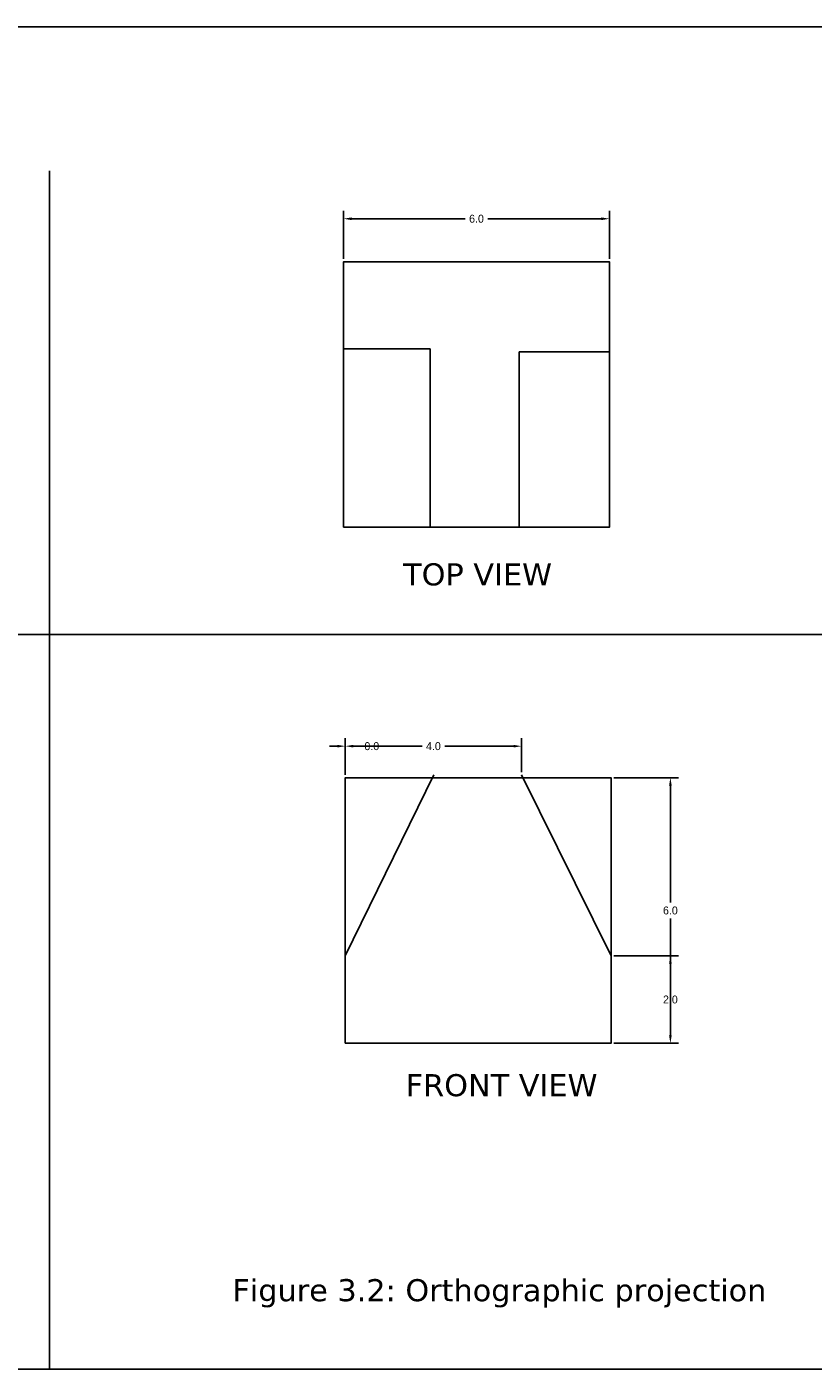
# Model space of a CAD drawing. Header units: millimetres. Extents: x 110 to 309, y -2 to 66.
# Tile 8 of 14: x 199 to 217, y 36 to 66. Entities that reach past the tile are written whole.
import ezdxf

# ---------------------------------------------------------------- set-up
doc = ezdxf.new("R2010")
doc.units = ezdxf.units.MM
doc.header["$MEASUREMENT"] = 0
doc.dimstyles.get("Standard").update_dxf_attribs({"dimtxt": 0.18, "dimasz": 0.18, "dimexe": 0.18, "dimexo": 0.0625, "dimgap": 0.09, "dimtad": 0, "dimtih": 1, "dimtoh": 1, "dimdec": 1, "dimzin": 0, "dimdsep": 46, "dimtxsty": 'Standard', "dimcen": 0.09, "dimadec": 0, "dimazin": 0, "dimtfac": 1, "dimtdec": 1, "dimtofl": 0, "dimtmove": 0, "dimatfit": 3, "dimfxl": 1, "dimtolj": 1, "dimtzin": 0, "dimarcsym": 0})

# ---------------------------------------------------------------- blocks, each defined once
blk = doc.blocks.new('*D43')
at = {"color": 0, "lineweight": -2}
for p, q in [((206.342, 61.093), (206.342, 62.184)), ((212.366, 61.093), (212.366, 62.184)), ((206.522, 62.004), (209.099, 62.004)), ((212.186, 62.004), (209.609, 62.004))]:
    blk.add_line(p, q, dxfattribs=at)
at = {"color": 0, "lineweight": 25}
for points in [[(206.522, 62.034), (206.522, 61.974), (206.342, 62.004)], [(212.186, 62.034), (212.186, 61.974), (212.366, 62.004)]]:
    blk.add_solid(points, dxfattribs=at)
at = {"layer": 'Defpoints', "color": 0, "lineweight": 25}
for p in [(212.366, 62.004), (206.342, 61.03), (212.366, 61.03)]:
    blk.add_point(p, dxfattribs=at)
at = {"color": 0, "lineweight": 25, "insert": (209.354, 62.004), "char_height": 0.18, "attachment_point": 5}
blk.add_mtext('\\A1;6.0', dxfattribs=at)
blk = doc.blocks.new('*D45')
at = {"color": 0, "lineweight": -2}
for p, q in [((206.382, 49.402), (206.382, 50.234)), ((210.374, 49.465), (210.374, 50.234)), ((206.562, 50.054), (208.123, 50.054)), ((210.194, 50.054), (208.633, 50.054))]:
    blk.add_line(p, q, dxfattribs=at)
at = {"color": 0, "lineweight": 25}
for points in [[(206.562, 50.084), (206.562, 50.024), (206.382, 50.054)], [(210.194, 50.084), (210.194, 50.024), (210.374, 50.054)]]:
    blk.add_solid(points, dxfattribs=at)
at = {"layer": 'Defpoints', "color": 0, "lineweight": 25}
for p in [(206.382, 50.054), (206.382, 49.34), (210.374, 49.402)]:
    blk.add_point(p, dxfattribs=at)
at = {"color": 0, "lineweight": 25, "insert": (208.378, 50.054), "char_height": 0.18, "attachment_point": 5}
blk.add_mtext('\\A1;4.0', dxfattribs=at)
blk = doc.blocks.new('*D46')
at = {"color": 0, "lineweight": -2}
for p, q in [((206.382, 49.402), (206.382, 50.234)), ((206.382, 49.402), (206.382, 50.234)), ((206.202, 50.054), (206.022, 50.054)), ((206.562, 50.054), (206.742, 50.054))]:
    blk.add_line(p, q, dxfattribs=at)
at = {"color": 0, "lineweight": 25}
for points in [[(206.202, 50.084), (206.202, 50.024), (206.382, 50.054)], [(206.562, 50.084), (206.562, 50.024), (206.382, 50.054)]]:
    blk.add_solid(points, dxfattribs=at)
at = {"layer": 'Defpoints', "color": 0, "lineweight": 25}
for p in [(206.382, 50.054), (206.382, 49.34), (206.382, 49.34)]:
    blk.add_point(p, dxfattribs=at)
at = {"color": 0, "lineweight": 25, "insert": (206.982, 50.054), "char_height": 0.18, "attachment_point": 5}
blk.add_mtext('\\A1;0.0', dxfattribs=at)
blk = doc.blocks.new('*D47')
at = {"color": 0, "lineweight": -2}
for p, q in [((212.468, 49.34), (213.927, 49.34)), ((213.747, 49.16), (213.747, 46.511)), ((213.747, 43.502), (213.747, 46.151)), ((212.468, 43.322), (213.927, 43.322))]:
    blk.add_line(p, q, dxfattribs=at)
at = {"color": 0, "lineweight": 25}
for points in [[(213.717, 49.16), (213.777, 49.16), (213.747, 49.34)], [(213.717, 43.502), (213.777, 43.502), (213.747, 43.322)]]:
    blk.add_solid(points, dxfattribs=at)
at = {"layer": 'Defpoints', "color": 0, "lineweight": 25}
for p in [(212.405, 49.34), (212.405, 43.322), (213.747, 43.322)]:
    blk.add_point(p, dxfattribs=at)
at = {"color": 0, "lineweight": 25, "insert": (213.747, 46.331), "char_height": 0.18, "attachment_point": 5}
blk.add_mtext('\\A1;6.0', dxfattribs=at)
blk = doc.blocks.new('*D48')
at = {"color": 0, "lineweight": -2}
for p, q in [((212.468, 45.306), (213.927, 45.306)), ((213.747, 45.126), (213.747, 44.494)), ((213.747, 43.502), (213.747, 44.134)), ((212.468, 43.322), (213.927, 43.322))]:
    blk.add_line(p, q, dxfattribs=at)
at = {"color": 0, "lineweight": 25}
for points in [[(213.717, 45.126), (213.777, 45.126), (213.747, 45.306)], [(213.717, 43.502), (213.777, 43.502), (213.747, 43.322)]]:
    blk.add_solid(points, dxfattribs=at)
at = {"layer": 'Defpoints', "color": 0, "lineweight": 25}
for p in [(212.405, 45.306), (213.747, 45.306), (212.405, 43.322)]:
    blk.add_point(p, dxfattribs=at)
at = {"color": 0, "lineweight": 25, "insert": (213.747, 44.314), "char_height": 0.18, "attachment_point": 5}
blk.add_mtext('\\A1;2.0', dxfattribs=at)

msp = doc.modelspace()

# ---------------------------------------------------------------- linework, layer by layer
at = {"lineweight": 25}
for p, q in [((245.376, 66.351), (173.069, 66.351)), ((199.681, 63.087), (199.681, 35.94)), ((208.303, 59.06), (206.342, 59.06)), ((208.303, 55.013), (208.303, 59.06)), ((210.323, 55.013), (210.323, 58.992)), ((210.323, 58.992), (212.366, 58.992)), ((173.385, 52.583), (245.376, 52.583)), ((208.39, 49.402), (206.382, 45.306)), ((212.405, 45.306), (210.374, 49.402)), ((245.376, 35.94), (173.069, 35.94))]:
    msp.add_line(p, q, dxfattribs=at)
for points in [[(206.342, 55.013), (212.366, 55.013), (212.366, 61.03), (206.342, 61.03)], [(206.382, 43.322), (212.405, 43.322), (212.405, 49.34), (206.382, 49.34)]]:
    msp.add_lwpolyline(points, close=True, dxfattribs=at)

# ---------------------------------------------------------------- texts
at = {"lineweight": 25, "char_height": 0.5}
for s, insert, width, attachment_point in [('{\\fVerdana Pro|b0|i0|c0|p34;TOP VIEW}', (207.692, 54.197), 4.16009, 1), ('{\\fVerdana Pro|b0|i0|c0|p34;FRONT VIEW}', (207.751, 42.624), 8.05847, 1), ('{\\fVerdana Pro|b0|i0|c0|p34;Figure 3.2: Orthographic projection}', (203.826, 37.658), 12.2222, 4)]:
    msp.add_mtext(s, dxfattribs=dict(at, insert=insert, width=width, attachment_point=attachment_point))

# ---------------------------------------------------------------- dimensions: what is measured, and where the dimension line sits
at = {"lineweight": 25}
for base, p1, p2, picture, middle in [((212.366, 62.004), (206.342, 61.03), (212.366, 61.03), '*D43', (209.354, 62.004)), ((206.381783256, 50.054356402), (206.381783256, 49.339798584), (206.381783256, 49.339798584), '*D46', (206.981783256, 50.054356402)), ((206.382, 50.054), (210.374, 49.402), (206.382, 49.34), '*D45', (208.378, 50.054))]:
    dim = msp.add_linear_dim(base=base, p1=p1, p2=p2, dimstyle='Standard', dxfattribs=at)
    dim.commit()
    dim.dimension.update_dxf_attribs({"geometry": picture, "text_midpoint": middle})
for p1, p2, distance, picture, middle in [((212.405, 49.34), (212.405, 43.322), 1.342, '*D47', (213.747, 46.331)), ((212.405, 43.322), (212.405, 45.306), -1.342, '*D48', (213.747, 44.314))]:
    dim = msp.add_aligned_dim(p1=p1, p2=p2, distance=distance, dimstyle='Standard', dxfattribs=at)
    dim.commit()
    dim.dimension.update_dxf_attribs({"geometry": picture, "text_midpoint": middle})

doc.saveas('drawing.dxf')
